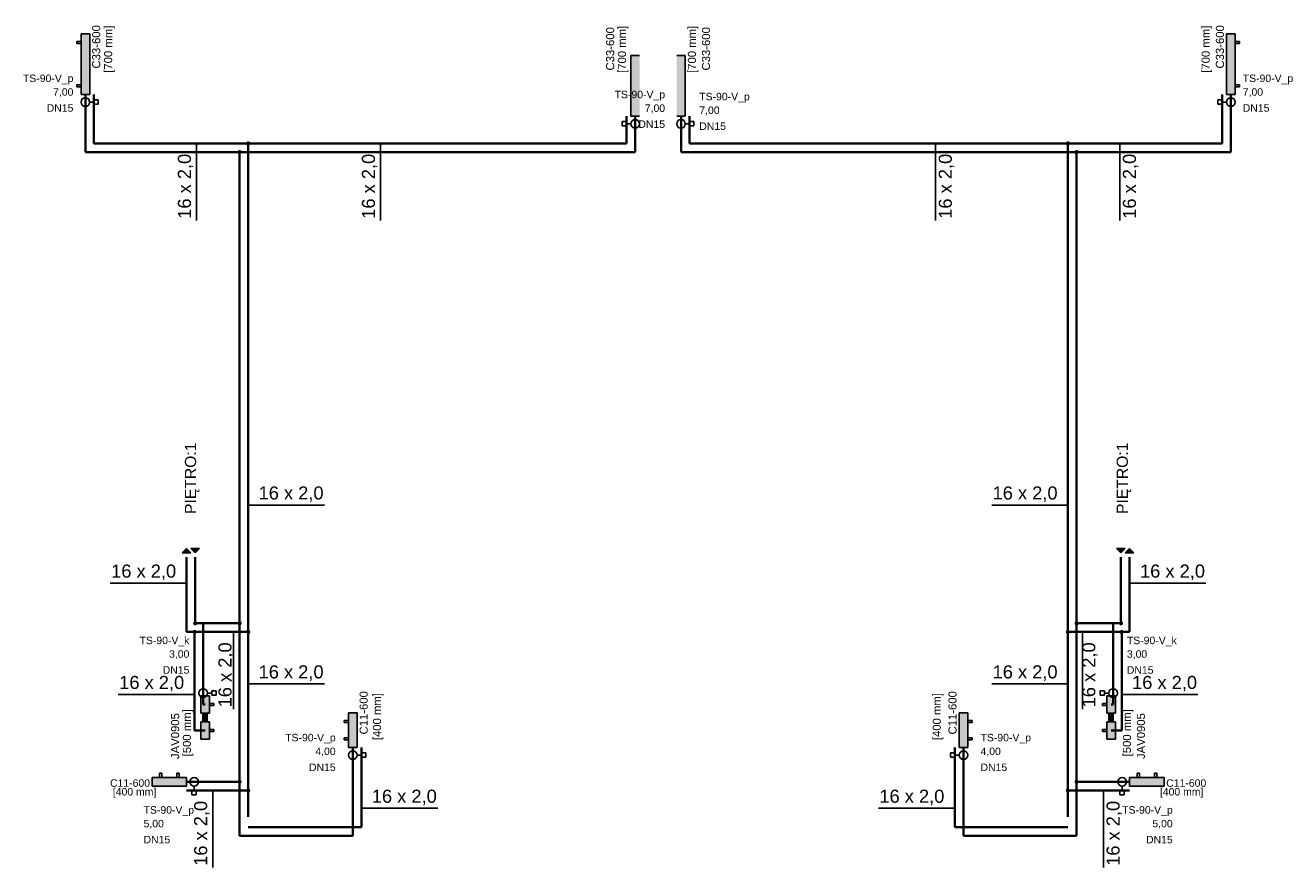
# Model space of a CAD drawing. Extents: x -69355 to 44226, y -75033 to 2252.
# Tile 4 of 9: x -63451 to -61988, y -72524 to -71550. Entities that reach past the tile are written whole.
import ezdxf
from ezdxf.lldxf.tags import DXFTag

# ---------------------------------------------------------------- set-up
doc = ezdxf.new("R2010")
doc.units = 0
for name, color, linetype in [('IS_Armatura_Therm', 18, 'SOLID'), ('IS_Grafika', 18, 'SOLID'), ('IS_Grzejniki_Plan_rzut', 18, 'SOLID'), ('IS_Opisy_działek_Therm', 18, 'SOLID'), ('IS_Text_Armatury_Therm', 7, 'Continuous'), ('IS_Text_Odbiornikow_Therm', 7, 'Continuous')]:
    doc.layers.add(name, color=color, linetype=linetype)
doc.layers.add('IS_Powrót', color=5, linetype='DASH', lineweight=35)
doc.layers.add('IS_Zasilanie', color=1, linetype='SOLID', lineweight=35)
doc.styles.get("Standard").update_dxf_attribs({"font": 'arial.ttf'})
tags = doc.linetypes.add('DASH', pattern=[15, 10, -5]).pattern_tags.tags
tags[6:7] = [DXFTag(74, 4), DXFTag(75, 0), DXFTag(340, '0'), DXFTag(46, 0.0), DXFTag(50, 0.0), DXFTag(44, 0.0), DXFTag(45, 0.0)]
tags[4:5] = [DXFTag(74, 4), DXFTag(75, 0), DXFTag(340, '0'), DXFTag(46, 0.0), DXFTag(50, 0.0), DXFTag(44, 0.0), DXFTag(45, 0.0)]
tags = doc.linetypes.add('SOLID', pattern=[10, 10, 0]).pattern_tags.tags
tags[6:7] = [DXFTag(74, 4), DXFTag(75, 0), DXFTag(340, '0'), DXFTag(46, 0.0), DXFTag(50, 0.0), DXFTag(44, 0.0), DXFTag(45, 0.0)]
tags[4:5] = [DXFTag(74, 4), DXFTag(75, 0), DXFTag(340, '0'), DXFTag(46, 0.0), DXFTag(50, 0.0), DXFTag(44, 0.0), DXFTag(45, 0.0)]

msp = doc.modelspace()

# ---------------------------------------------------------------- hatches: boundary and pattern name
at = {"layer": 'IS_Grafika'}
for points in [[(-63260, -72159.9), (-63265, -72154.9), (-63270, -72159.9)], [(-63250, -72154.9), (-63255, -72159.9), (-63260, -72154.9)], [(-62189.6, -72154.9), (-62184.6, -72159.9), (-62179.6, -72154.9)], [(-62179.6, -72159.9), (-62174.6, -72154.9), (-62169.6, -72159.9)]]:
    msp.add_hatch(color=256, dxfattribs=at).paths.add_polyline_path(points)
at = {"layer": 'IS_Grzejniki_Plan_rzut'}
for points in [[(-63387, -71560.1), (-63387, -71630.1), (-63377, -71630.1), (-63377, -71560.1)], [(-62052.6, -71560.1), (-62052.6, -71630.1), (-62062.6, -71630.1), (-62062.6, -71560.1)], [(-62741.2, -71655.2), (-62741.2, -71585.2), (-62751.2, -71585.2), (-62751.2, -71655.2)], [(-62698.3, -71655.2), (-62698.3, -71585.2), (-62688.3, -71585.2), (-62688.3, -71655.2)], [(-63238.5, -72325.1), (-63238.5, -72345.1), (-63248.5, -72345.1), (-63248.5, -72325.1)], [(-62201, -72325.1), (-62201, -72345.1), (-62191, -72345.1), (-62191, -72325.1)], [(-63241, -72355.1), (-63241, -72345.1), (-63246, -72345.1), (-63246, -72355.1)], [(-63077.8, -72344.8), (-63077.8, -72384.8), (-63067.8, -72384.8), (-63067.8, -72344.8)], [(-62361.8, -72344.8), (-62361.8, -72384.8), (-62371.8, -72384.8), (-62371.8, -72344.8)], [(-62198.5, -72355.1), (-62198.5, -72345.1), (-62193.5, -72345.1), (-62193.5, -72355.1)], [(-63238.5, -72375.1), (-63238.5, -72355.1), (-63248.5, -72355.1), (-63248.5, -72375.1)], [(-62201, -72375.1), (-62201, -72355.1), (-62191, -72355.1), (-62191, -72375.1)], [(-63264.9, -72419.5), (-63304.9, -72419.5), (-63304.9, -72429.5), (-63264.9, -72429.5)], [(-62174.6, -72419.5), (-62134.6, -72419.5), (-62134.6, -72429.5), (-62174.6, -72429.5)]]:
    msp.add_hatch(color=8, dxfattribs=at).paths.add_polyline_path(points)
at = {"layer": 'IS_Opisy_działek_Therm'}
h = msp.add_hatch(color=5, dxfattribs=at)
edge = h.paths.add_edge_path()
edge.add_arc((-63193.7, -71686.6), 2.4, 90, 450)
h = msp.add_hatch(color=5, dxfattribs=at)
edge = h.paths.add_edge_path()
edge.add_arc((-62245.9, -71686.6), 2.4, 90, 450, ccw=False)
h = msp.add_hatch(color=5, dxfattribs=at)
edge = h.paths.add_edge_path()
edge.add_arc((-63255.7, -72251.3), 2.4, 90, 450)
h = msp.add_hatch(color=5, dxfattribs=at)
edge = h.paths.add_edge_path()
edge.add_arc((-63193.7, -72251.3), 2.4, 90, 450)
h = msp.add_hatch(color=5, dxfattribs=at)
edge = h.paths.add_edge_path()
edge.add_arc((-62245.9, -72251.3), 2.4, 90, 450, ccw=False)
h = msp.add_hatch(color=5, dxfattribs=at)
edge = h.paths.add_edge_path()
edge.add_arc((-62183.8, -72251.3), 2.4, 90, 450, ccw=False)
h = msp.add_hatch(color=5, dxfattribs=at)
edge = h.paths.add_edge_path()
edge.add_arc((-63193.7, -72434.5), 2.4, 90, 450)
h = msp.add_hatch(color=5, dxfattribs=at)
edge = h.paths.add_edge_path()
edge.add_arc((-62245.9, -72434.5), 2.4, 90, 450, ccw=False)
at = {"layer": 'IS_Zasilanie'}
h = msp.add_hatch(color=256, dxfattribs=at)
edge = h.paths.add_edge_path()
edge.add_arc((-63203.7, -71696.6), 2.4, 90, 450)
h = msp.add_hatch(color=256, dxfattribs=at)
edge = h.paths.add_edge_path()
edge.add_arc((-62235.9, -71696.6), 2.4, 90, 450, ccw=False)
h = msp.add_hatch(color=256, dxfattribs=at)
edge = h.paths.add_edge_path()
edge.add_arc((-63255, -72241.3), 2.4, 90, 450)
h = msp.add_hatch(color=256, dxfattribs=at)
edge = h.paths.add_edge_path()
edge.add_arc((-63203.7, -72241.3), 2.4, 90, 450)
h = msp.add_hatch(color=256, dxfattribs=at)
edge = h.paths.add_edge_path()
edge.add_arc((-62235.9, -72241.3), 2.4, 90, 450, ccw=False)
h = msp.add_hatch(color=256, dxfattribs=at)
edge = h.paths.add_edge_path()
edge.add_arc((-62184.6, -72241.3), 2.4, 90, 450, ccw=False)
h = msp.add_hatch(color=256, dxfattribs=at)
edge = h.paths.add_edge_path()
edge.add_arc((-63203.7, -72424.5), 2.4, 90, 450)
h = msp.add_hatch(color=256, dxfattribs=at)
edge = h.paths.add_edge_path()
edge.add_arc((-62235.9, -72424.5), 2.4, 90, 450, ccw=False)

# ---------------------------------------------------------------- linework, layer by layer
at = {"layer": 'IS_Armatura_Therm', "color": 1}
for p, q in [((-63377, -71638.8), (-63372, -71638.8)), ((-63367, -71636.3), (-63372, -71636.3)), ((-63372, -71636.3), (-63372, -71641.3)), ((-63372, -71641.3), (-63367, -71641.3)), ((-63367, -71641.3), (-63367, -71636.3)), ((-62072.6, -71641.3), (-62072.6, -71636.3)), ((-62072.6, -71636.3), (-62067.6, -71636.3)), ((-62067.6, -71641.3), (-62072.6, -71641.3)), ((-62067.6, -71636.3), (-62067.6, -71641.3)), ((-62062.6, -71638.8), (-62067.6, -71638.8)), ((-62756.2, -71661.4), (-62761.2, -71661.4)), ((-62761.2, -71661.4), (-62761.2, -71666.4)), ((-62761.2, -71666.4), (-62756.2, -71666.4)), ((-62756.2, -71666.4), (-62756.2, -71661.4)), ((-62751.2, -71663.9), (-62756.2, -71663.9)), ((-62688.3, -71663.9), (-62683.3, -71663.9)), ((-62683.3, -71661.4), (-62678.3, -71661.4)), ((-62683.3, -71666.4), (-62683.3, -71661.4)), ((-62678.3, -71666.4), (-62683.3, -71666.4)), ((-62678.3, -71661.4), (-62678.3, -71666.4)), ((-63240.7, -72321.9), (-63235.7, -72321.9)), ((-63230.7, -72319.4), (-63235.7, -72319.4)), ((-63235.7, -72319.4), (-63235.7, -72324.4)), ((-63235.7, -72324.4), (-63230.7, -72324.4)), ((-63230.7, -72324.4), (-63230.7, -72319.4)), ((-62208.8, -72324.4), (-62208.8, -72319.4)), ((-62208.8, -72319.4), (-62203.8, -72319.4)), ((-62203.8, -72324.4), (-62208.8, -72324.4)), ((-62203.8, -72319.4), (-62203.8, -72324.4)), ((-62198.8, -72321.9), (-62203.8, -72321.9)), ((-63067.8, -72393.6), (-63062.8, -72393.6)), ((-63057.8, -72391.1), (-63062.8, -72391.1)), ((-63062.8, -72391.1), (-63062.8, -72396.1)), ((-63062.8, -72396.1), (-63057.8, -72396.1)), ((-63057.8, -72396.1), (-63057.8, -72391.1)), ((-62381.8, -72396.1), (-62381.8, -72391.1)), ((-62381.8, -72391.1), (-62376.8, -72391.1)), ((-62376.8, -72396.1), (-62381.8, -72396.1)), ((-62376.8, -72391.1), (-62376.8, -72396.1)), ((-62371.8, -72393.6), (-62376.8, -72393.6)), ((-63258.7, -72434.5), (-63258.7, -72439.5)), ((-63253.7, -72434.5), (-63258.7, -72434.5)), ((-63256.2, -72429.5), (-63256.2, -72434.5)), ((-63253.7, -72439.5), (-63253.7, -72434.5)), ((-62185.8, -72439.5), (-62185.8, -72434.5)), ((-62185.8, -72434.5), (-62180.8, -72434.5)), ((-62183.3, -72429.5), (-62183.3, -72434.5)), ((-62180.8, -72434.5), (-62180.8, -72439.5)), ((-63258.7, -72439.5), (-63253.7, -72439.5)), ((-62180.8, -72439.5), (-62185.8, -72439.5))]:
    msp.add_line(p, q, dxfattribs=at)
for centre in [(-63382, -71638.8), (-62746.2, -71663.9), (-63245.7, -72321.9), (-63072.8, -72393.6), (-63256.2, -72424.5)]:
    msp.add_ellipse(centre, major_axis=(5, 0), ratio=1, dxfattribs=at)
at = {"layer": 'IS_Armatura_Therm', "color": 1, "extrusion": (0, 0, -1)}
for centre in [(-62057.6, -71638.8), (-62693.3, -71663.9), (-62193.8, -72321.9), (-62366.8, -72393.6), (-62183.3, -72424.5)]:
    msp.add_ellipse(centre, major_axis=(-5, 0), ratio=1, dxfattribs=at)
at = {"layer": 'IS_Grafika'}
for p, q in [((-63265, -72154.9), (-63270, -72159.9)), ((-63260, -72159.9), (-63265, -72154.9)), ((-63255, -72159.9), (-63260, -72154.9)), ((-63260, -72154.9), (-63250, -72154.9)), ((-63250, -72154.9), (-63255, -72159.9)), ((-63250, -72154.9), (-63250, -72154.9)), ((-62189.6, -72154.9), (-62184.6, -72159.9)), ((-62179.6, -72154.9), (-62189.6, -72154.9)), ((-62189.6, -72154.9), (-62189.6, -72154.9)), ((-62184.6, -72159.9), (-62179.6, -72154.9)), ((-62179.6, -72159.9), (-62174.6, -72154.9)), ((-62174.6, -72154.9), (-62169.6, -72159.9)), ((-63270, -72159.9), (-63260, -72159.9)), ((-63260, -72159.9), (-63260, -72159.9)), ((-62169.6, -72159.9), (-62179.6, -72159.9)), ((-62179.6, -72159.9), (-62179.6, -72159.9))]:
    msp.add_line(p, q, dxfattribs=at)
at = {"layer": 'IS_Grzejniki_Plan_rzut'}
for p, q in [((-63387, -71568.8), (-63392, -71568.8)), ((-63392, -71568.8), (-63392, -71571.3)), ((-63392, -71571.3), (-63387, -71571.3)), ((-63387, -71560.1), (-63387, -71630.1)), ((-63377, -71560.1), (-63387, -71560.1)), ((-63387, -71560.1), (-63387, -71560.1)), ((-63377, -71630.1), (-63377, -71560.1)), ((-62062.6, -71630.1), (-62062.6, -71560.1)), ((-62062.6, -71560.1), (-62052.6, -71560.1)), ((-62052.6, -71560.1), (-62052.6, -71630.1)), ((-62052.6, -71560.1), (-62052.6, -71560.1)), ((-62052.6, -71568.8), (-62047.6, -71568.8)), ((-62047.6, -71571.3), (-62052.6, -71571.3)), ((-62047.6, -71568.8), (-62047.6, -71571.3)), ((-62741.2, -71585.2), (-62751.2, -71585.2)), ((-62751.2, -71585.2), (-62751.2, -71655.2)), ((-62698.3, -71585.2), (-62688.3, -71585.2)), ((-62688.3, -71585.2), (-62688.3, -71655.2)), ((-63392, -71621.3), (-63392, -71618.8)), ((-63392, -71618.8), (-63387, -71618.8)), ((-63387, -71621.3), (-63392, -71621.3)), ((-63387, -71630.1), (-63377, -71630.1)), ((-62052.6, -71630.1), (-62062.6, -71630.1)), ((-62047.6, -71618.8), (-62052.6, -71618.8)), ((-62052.6, -71621.3), (-62047.6, -71621.3)), ((-62047.6, -71621.3), (-62047.6, -71618.8)), ((-62751.2, -71655.2), (-62741.2, -71655.2)), ((-62688.3, -71655.2), (-62698.3, -71655.2)), ((-63248.5, -72345.1), (-63248.5, -72325.1)), ((-63248.5, -72325.1), (-63238.5, -72325.1)), ((-63238.5, -72325.1), (-63238.5, -72345.1)), ((-63238.5, -72325.1), (-63238.5, -72325.1)), ((-62201, -72325.1), (-62201, -72345.1)), ((-62191, -72325.1), (-62201, -72325.1)), ((-62201, -72325.1), (-62201, -72325.1)), ((-62191, -72345.1), (-62191, -72325.1)), ((-63238.5, -72345.1), (-63248.5, -72345.1)), ((-63241, -72345.1), (-63246, -72345.1)), ((-63246, -72345.1), (-63246, -72355.1)), ((-63241, -72355.1), (-63241, -72345.1)), ((-63238.5, -72333.9), (-63233.5, -72333.9)), ((-63233.5, -72336.4), (-63238.5, -72336.4)), ((-63233.5, -72333.9), (-63233.5, -72336.4)), ((-63077.8, -72344.8), (-63077.8, -72384.8)), ((-63067.8, -72344.8), (-63077.8, -72344.8)), ((-63077.8, -72344.8), (-63077.8, -72344.8)), ((-63067.8, -72384.8), (-63067.8, -72344.8)), ((-62371.8, -72384.8), (-62371.8, -72344.8)), ((-62371.8, -72344.8), (-62361.8, -72344.8)), ((-62361.8, -72344.8), (-62361.8, -72384.8)), ((-62361.8, -72344.8), (-62361.8, -72344.8)), ((-62201, -72333.9), (-62206, -72333.9)), ((-62206, -72333.9), (-62206, -72336.4)), ((-62206, -72336.4), (-62201, -72336.4)), ((-62201, -72345.1), (-62191, -72345.1)), ((-62198.5, -72355.1), (-62198.5, -72345.1)), ((-62198.5, -72345.1), (-62193.5, -72345.1)), ((-62193.5, -72345.1), (-62193.5, -72355.1)), ((-63238.5, -72355.1), (-63248.5, -72355.1)), ((-63248.5, -72355.1), (-63248.5, -72375.1)), ((-63246, -72355.1), (-63241, -72355.1)), ((-63241, -72355.1), (-63241, -72355.1)), ((-63238.5, -72375.1), (-63238.5, -72355.1)), ((-63077.8, -72353.6), (-63082.8, -72353.6)), ((-63082.8, -72353.6), (-63082.8, -72356.1)), ((-63082.8, -72356.1), (-63077.8, -72356.1)), ((-62361.8, -72353.6), (-62356.8, -72353.6)), ((-62356.8, -72356.1), (-62361.8, -72356.1)), ((-62356.8, -72353.6), (-62356.8, -72356.1)), ((-62201, -72375.1), (-62201, -72355.1)), ((-62201, -72355.1), (-62191, -72355.1)), ((-62193.5, -72355.1), (-62198.5, -72355.1)), ((-62198.5, -72355.1), (-62198.5, -72355.1)), ((-62191, -72355.1), (-62191, -72375.1)), ((-63248.5, -72375.1), (-63238.5, -72375.1)), ((-63233.5, -72363.9), (-63238.5, -72363.9)), ((-63238.5, -72366.4), (-63233.5, -72366.4)), ((-63238.5, -72375.1), (-63238.5, -72375.1)), ((-63233.5, -72366.4), (-63233.5, -72363.9)), ((-63082.8, -72376.1), (-63082.8, -72373.6)), ((-63082.8, -72373.6), (-63077.8, -72373.6)), ((-63077.8, -72376.1), (-63082.8, -72376.1)), ((-62356.8, -72373.6), (-62361.8, -72373.6)), ((-62361.8, -72376.1), (-62356.8, -72376.1)), ((-62356.8, -72376.1), (-62356.8, -72373.6)), ((-62206, -72366.4), (-62206, -72363.9)), ((-62206, -72363.9), (-62201, -72363.9)), ((-62201, -72366.4), (-62206, -72366.4)), ((-62191, -72375.1), (-62201, -72375.1)), ((-62201, -72375.1), (-62201, -72375.1)), ((-63077.8, -72384.8), (-63067.8, -72384.8)), ((-62361.8, -72384.8), (-62371.8, -72384.8)), ((-63264.9, -72419.5), (-63304.9, -72419.5)), ((-63304.9, -72419.5), (-63304.9, -72429.5)), ((-63296.2, -72419.5), (-63296.2, -72414.5)), ((-63296.2, -72414.5), (-63293.7, -72414.5)), ((-63293.7, -72414.5), (-63293.7, -72419.5)), ((-63273.7, -72414.5), (-63276.2, -72414.5)), ((-63276.2, -72414.5), (-63276.2, -72419.5)), ((-63273.7, -72419.5), (-63273.7, -72414.5)), ((-63264.9, -72429.5), (-63264.9, -72419.5)), ((-63264.9, -72419.5), (-63264.9, -72419.5)), ((-62174.6, -72419.5), (-62134.6, -72419.5)), ((-62174.6, -72429.5), (-62174.6, -72419.5)), ((-62174.6, -72419.5), (-62174.6, -72419.5)), ((-62165.8, -72419.5), (-62165.8, -72414.5)), ((-62165.8, -72414.5), (-62163.3, -72414.5)), ((-62163.3, -72414.5), (-62163.3, -72419.5)), ((-62143.3, -72414.5), (-62145.8, -72414.5)), ((-62145.8, -72414.5), (-62145.8, -72419.5)), ((-62143.3, -72419.5), (-62143.3, -72414.5)), ((-62134.6, -72419.5), (-62134.6, -72429.5)), ((-63304.9, -72429.5), (-63264.9, -72429.5)), ((-62134.6, -72429.5), (-62174.6, -72429.5))]:
    msp.add_line(p, q, dxfattribs=at)
at = {"layer": 'IS_Opisy_działek_Therm'}
for p, q in [((-63253.5, -71686.6), (-63253.5, -71775.8)), ((-63040.7, -71686.6), (-63040.7, -71775.8)), ((-62398.9, -71686.6), (-62398.9, -71775.8)), ((-62186, -71686.6), (-62186, -71775.8)), ((-63193.7, -72104.6), (-63105.5, -72104.6)), ((-62245.9, -72104.6), (-62334.1, -72104.6)), ((-63265, -72194.9), (-63353.2, -72194.9)), ((-62174.6, -72194.9), (-62086.4, -72194.9)), ((-63210.7, -72251.3), (-63210.7, -72340.5)), ((-62228.9, -72251.3), (-62228.9, -72340.5)), ((-63193.7, -72311.4), (-63105.5, -72311.4)), ((-62245.9, -72311.4), (-62334.1, -72311.4)), ((-63255.7, -72323.6), (-63343.9, -72323.6)), ((-62183.8, -72323.6), (-62095.6, -72323.6)), ((-63234.7, -72434.5), (-63234.7, -72523.7)), ((-62204.9, -72434.5), (-62204.9, -72523.7)), ((-63062.8, -72455.1), (-62974.6, -72455.1)), ((-62376.8, -72455.1), (-62465, -72455.1))]:
    msp.add_line(p, q, dxfattribs=at)
at = {"layer": 'IS_Powrót'}
for p, q in [((-63372, -71686.6), (-63372, -71630.1)), ((-62067.6, -71686.6), (-62067.6, -71630.1)), ((-62756.2, -71686.6), (-62756.2, -71655.2)), ((-62683.3, -71686.6), (-62683.3, -71655.2)), ((-63193.7, -71686.6), (-63372, -71686.6)), ((-63193.7, -71686.6), (-62756.2, -71686.6)), ((-63193.7, -72251.3), (-63193.7, -71686.6)), ((-62245.9, -71686.6), (-62683.3, -71686.6)), ((-62245.9, -71686.6), (-62067.6, -71686.6)), ((-62245.9, -72251.3), (-62245.9, -71686.6)), ((-63265, -72164.9), (-63265, -72251.3)), ((-62174.6, -72164.9), (-62174.6, -72251.3)), ((-63265, -72251.3), (-63193.7, -72251.3)), ((-63255.7, -72251.3), (-63255.7, -72365.1)), ((-63193.7, -72251.3), (-63193.7, -72446.5)), ((-62245.9, -72251.3), (-62245.9, -72446.5)), ((-62174.6, -72251.3), (-62245.9, -72251.3)), ((-62183.8, -72251.3), (-62183.8, -72365.1)), ((-63255.7, -72365.1), (-63243.5, -72365.1)), ((-62183.8, -72365.1), (-62196, -72365.1)), ((-63062.8, -72477), (-63062.8, -72384.8)), ((-62376.8, -72477), (-62376.8, -72384.8)), ((-63264.9, -72434.5), (-63193.7, -72434.5)), ((-63193.7, -72434.5), (-63193.7, -72465)), ((-62174.6, -72434.5), (-62245.9, -72434.5)), ((-62245.9, -72434.5), (-62245.9, -72465)), ((-63193.7, -72477), (-63062.8, -72477)), ((-62245.9, -72477), (-62376.8, -72477))]:
    msp.add_line(p, q, dxfattribs=at)
at = {"layer": 'IS_Zasilanie'}
for p, q in [((-63382, -71696.6), (-63382, -71630.1)), ((-62057.6, -71696.6), (-62057.6, -71630.1)), ((-62746.2, -71696.6), (-62746.2, -71655.2)), ((-62693.3, -71696.6), (-62693.3, -71655.2)), ((-63203.7, -71696.6), (-63382, -71696.6)), ((-63203.7, -71696.6), (-62746.2, -71696.6)), ((-63203.7, -72241.3), (-63203.7, -71696.6)), ((-62235.9, -71696.6), (-62693.3, -71696.6)), ((-62235.9, -71696.6), (-62057.6, -71696.6)), ((-62235.9, -72241.3), (-62235.9, -71696.6)), ((-63255, -72164.9), (-63255, -72241.3)), ((-62184.6, -72164.9), (-62184.6, -72241.3)), ((-63255, -72241.3), (-63203.7, -72241.3)), ((-63245.7, -72241.3), (-63245.7, -72335.1)), ((-63203.7, -72241.3), (-63203.7, -72436.5)), ((-62235.9, -72241.3), (-62235.9, -72436.5)), ((-62184.6, -72241.3), (-62235.9, -72241.3)), ((-62193.8, -72241.3), (-62193.8, -72335.1)), ((-63245.7, -72335.1), (-63243.5, -72335.1)), ((-62193.8, -72335.1), (-62196, -72335.1)), ((-63072.8, -72487), (-63072.8, -72384.8)), ((-62366.8, -72487), (-62366.8, -72384.8)), ((-63264.9, -72424.5), (-63203.7, -72424.5)), ((-62174.6, -72424.5), (-62235.9, -72424.5)), ((-63203.7, -72436.5), (-63203.7, -72487)), ((-62235.9, -72436.5), (-62235.9, -72487)), ((-63203.7, -72487), (-63072.8, -72487)), ((-62235.9, -72487), (-62366.8, -72487))]:
    msp.add_line(p, q, dxfattribs=at)

# ---------------------------------------------------------------- texts
at = {"layer": 'IS_Grafika', "char_height": 12.96, "rotation": 90}
for insert, attachment_point in [((-63250, -72114.9), 7), ((-62189.6, -72114.9), 1)]:
    msp.add_mtext('\\fArial|b0|i0;PIĘTRO:1', dxfattribs=dict(at, insert=insert, attachment_point=attachment_point))
at = {"layer": 'IS_Opisy_działek_Therm', "char_height": 15.12, "rotation": 90}
for insert, attachment_point in [((-63257.1, -71698.6), 9), ((-63044.3, -71698.6), 9), ((-62395.3, -71698.6), 3), ((-62182.4, -71698.6), 3), ((-63210.2, -72263.3), 9), ((-62229.4, -72263.3), 3), ((-63238.3, -72446.5), 9), ((-62201.3, -72446.5), 3)]:
    msp.add_mtext('\\fArial|b0|i0;16 x 2,0', dxfattribs=dict(at, insert=insert, attachment_point=attachment_point))
at = {"layer": 'IS_Opisy_działek_Therm', "char_height": 15.12}
for insert, attachment_point in [((-63181.7, -72101), 7), ((-62257.9, -72101), 9), ((-63277, -72191.3), 9), ((-62162.6, -72191.3), 7), ((-63181.7, -72307.8), 7), ((-62257.9, -72307.8), 9), ((-63267.7, -72320), 9), ((-62171.8, -72320), 7), ((-63050.8, -72451.5), 7), ((-62388.8, -72451.5), 9)]:
    msp.add_mtext('\\fArial|b0|i0;16 x 2,0', dxfattribs=dict(at, insert=insert, attachment_point=attachment_point))
at = {"layer": 'IS_Text_Armatury_Therm', "linetype": 'SOLID', "char_height": 8.64}
for s, insert, attachment_point in [('\\fArial|b0|i0;TS-90-V_p', (-63395.8, -71618.3), 9), ('\\fArial|b0|i0;TS-90-V_p', (-62043.8, -71618.3), 7), ('\\fArial|b0|i0;7,00', (-63395.8, -71633.1), 9), ('\\fArial|b0|i0;TS-90-V_p', (-62711.7, -71637), 9), ('\\fArial|b0|i0;7,00', (-62043.8, -71633.1), 7), ('\\fArial|b0|i0;DN15  ', (-63395.8, -71650.1), 9), ('\\fArial|b0|i0;7,00', (-62711.7, -71651.8), 9), ('\\fArial|b0|i0;TS-90-V_p', (-62672.2, -71639.4), 7), ('\\fArial|b0|i0;DN15  ', (-62043.8, -71650.1), 7), ('\\fArial|b0|i0;7,00', (-62672.2, -71654.2), 7), ('\\fArial|b0|i0;DN15  ', (-62711.7, -71668.8), 9), ('\\fArial|b0|i0;DN15  ', (-62672.2, -71671.2), 7), ('\\fArial|b0|i0;TS-90-V_k', (-63261.7, -72267.9), 9), ('\\fArial|b0|i0;TS-90-V_k', (-62177.8, -72267.9), 7), ('\\fArial|b0|i0;3,00', (-63261.7, -72282.7), 9), ('\\fArial|b0|i0;3,00', (-62177.8, -72282.7), 7), ('\\fArial|b0|i0;DN15  ', (-63261.7, -72299.7), 9), ('\\fArial|b0|i0;DN15  ', (-62177.8, -72299.7), 7), ('\\fArial|b0|i0;TS-90-V_p', (-63092.6, -72380.3), 9), ('\\fArial|b0|i0;TS-90-V_p', (-62347, -72380.3), 7), ('\\fArial|b0|i0;4,00', (-63092.6, -72395.2), 9), ('\\fArial|b0|i0;4,00', (-62347, -72395.2), 7), ('\\fArial|b0|i0;DN15  ', (-63092.6, -72412.2), 9), ('\\fArial|b0|i0;DN15  ', (-62347, -72412.2), 7), ('\\fArial|b0|i0;TS-90-V_p', (-63314.7, -72463.9), 7), ('\\fArial|b0|i0;TS-90-V_p', (-62124.8, -72463.9), 9), ('\\fArial|b0|i0;5,00', (-63314.7, -72478.7), 7), ('\\fArial|b0|i0;5,00', (-62124.8, -72478.7), 9), ('\\fArial|b0|i0;DN15  ', (-63314.7, -72495.7), 7), ('\\fArial|b0|i0;DN15  ', (-62124.8, -72495.7), 9)]:
    msp.add_mtext(s, dxfattribs=dict(at, insert=insert, attachment_point=attachment_point))
at = {"layer": 'IS_Text_Odbiornikow_Therm', "linetype": 'SOLID', "char_height": 9.36, "rotation": 90}
for s, insert, attachment_point in [('\\fArial|b0|i0;C33-600', (-63374.1, -71600.1), 1), ('\\fArial|b0|i0;[700 mm]', (-63360.3, -71550.5), 3), ('\\fArial|b0|i0;C33-600', (-62770.4, -71552.2), 9), ('\\fArial|b0|i0;[700 mm]', (-62754.1, -71605.2), 7), ('\\fArial|b0|i0;[700 mm]', (-62685.4, -71605.2), 1), ('\\fArial|b0|i0;C33-600', (-62669.1, -71552.2), 3), ('\\fArial|b0|i0;[700 mm]', (-62079.2, -71550.5), 9), ('\\fArial|b0|i0;C33-600', (-62065.4, -71600.1), 7), ('\\fArial|b0|i0;C11-600', (-63064.9, -72369.8), 1), ('\\fArial|b0|i0;[400 mm]', (-63049.5, -72321.9), 3), ('\\fArial|b0|i0;[400 mm]', (-62390.1, -72321.9), 9), ('\\fArial|b0|i0;C11-600', (-62374.6, -72369.8), 7), ('\\fArial|b0|i0;JAV0905', (-63273.4, -72345.1), 9), ('\\fArial|b0|i0;[500 mm]', (-63257.1, -72395.1), 7), ('\\fArial|b0|i0;[500 mm]', (-62182.4, -72395.1), 1), ('\\fArial|b0|i0;JAV0905', (-62166.2, -72345.1), 3)]:
    msp.add_mtext(s, dxfattribs=dict(at, insert=insert, attachment_point=attachment_point))
at = {"layer": 'IS_Text_Odbiornikow_Therm', "linetype": 'SOLID', "char_height": 8.64}
for s, insert, attachment_point in [('\\fArial|b0|i0;C11-600', (-63353.5, -72421.6), 1), ('\\fArial|b0|i0;[400 mm]', (-63299.9, -72431.7), 3), ('\\fArial|b0|i0;[400 mm]', (-62139.6, -72431.7), 1), ('\\fArial|b0|i0;C11-600', (-62086, -72421.6), 3)]:
    msp.add_mtext(s, dxfattribs=dict(at, insert=insert, attachment_point=attachment_point))

doc.saveas('drawing.dxf')
